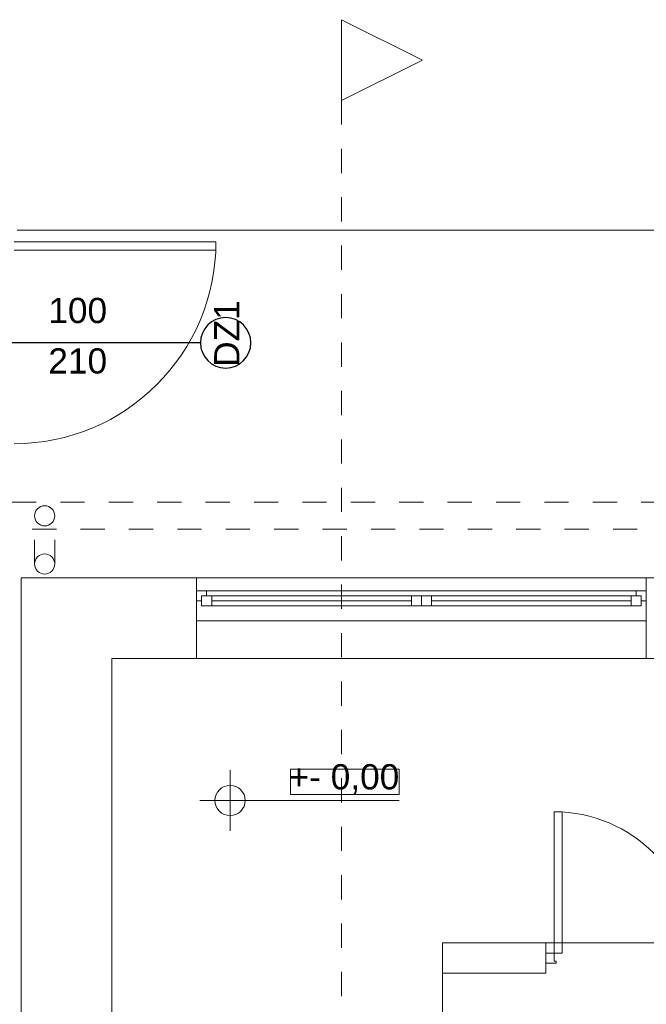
# Model space of a CAD drawing. Header units: millimetres. Extents: x 178516 to 426772, y -178579 to -115871.
# Tile 47 of 256: x 221141 to 224247, y -126374 to -121494. Entities that reach past the tile are written whole.
import ezdxf
from ezdxf.enums import TextEntityAlignment as Align

# ---------------------------------------------------------------- set-up
doc = ezdxf.new("R2010")
doc.units = ezdxf.units.MM
doc.header["$MEASUREMENT"] = 0
doc.linetypes.add('Przerywana', pattern=[240, 120, -120])
doc.layers.get('0').update_dxf_attribs({"color": 252, "lineweight": 5})
for name, color, linetype, lineweight in [('840-G Znaczniki ogólne_Nr_pióra__3', 252, 'Continuous', 5), ('Nowe_220-A Ściany_Nr_pióra__112', 252, 'Continuous', 5), ('Nowe_220-A Ściany_Nr_pióra__41', 252, 'Continuous', 5), ('Nowe_299-A Wymiary Opisy_Nr_pióra__29', 252, 'Continuous', 5), ('Nowe_299-A Wymiary Opisy_Nr_pióra__73', 252, 'Continuous', 5), ('Nowe_Drzwi ARCHICAD_Nr_pióra__63', 252, 'Continuous', 5), ('Nowe_Drzwi ARCHICAD_Nr_pióra__83', 252, 'Continuous', 5), ('Nowe_Nowe_220(1)-A Ściany zewnętrzne_Nr_pióra__103', 252, 'Continuous', 5), ('Nowe_Nowe_220(1)-A Ściany zewnętrzne_Nr_pióra__23', 252, 'Continuous', 5), ('Nowe_Nowe_220(1)-A Ściany zewnętrzne_Nr_pióra__3', 252, 'Continuous', 5), ('Nowe_Nowe_220(1)-A Ściany zewnętrzne_Nr_pióra__57', 252, 'Continuous', 5), ('Nowe_Okna ARCHICADa_Nr_pióra__112', 252, 'Continuous', 5), ('Nowe_Okna ARCHICADa_Nr_pióra__23', 252, 'Continuous', 5), ('Nowe_Okna ARCHICADa_Nr_pióra__3', 252, 'Continuous', 5), ('Nowe_Znaczniki drzwi ARCHICADa', 252, 'Continuous', 5), ('Nowe_Znaczniki drzwi ARCHICADa_Nr_pióra__111', 252, 'Continuous', 5), ('Nowe_Znaczniki drzwi ARCHICADa_Nr_pióra__141', 252, 'Continuous', 5)]:
    doc.layers.add(name, color=color, linetype=linetype, lineweight=lineweight)
doc.styles.add('GENERATED_STYLE_1', font='arial.ttf')
doc.styles.add('GENERATED_STYLE_4', font='arial.ttf')

# ---------------------------------------------------------------- blocks, each defined once
blk = doc.blocks.new('D Marker 11_29')
at = {"layer": 'Nowe_Znaczniki drzwi ARCHICADa_Nr_pióra__111', "color": 7, "linetype": 'Continuous', "lineweight": 25}
blk.add_line((0, 923.3), (0, -173.6), dxfattribs=at)
at = {"layer": 'Nowe_Znaczniki drzwi ARCHICADa_Nr_pióra__141', "color": 7, "linetype": 'Continuous', "lineweight": 25}
for start, end in [(0, 180), (180, 0)]:
    blk.add_arc((0, 1048.3), 125, start, end, dxfattribs=at)
at = {"layer": 'Nowe_Znaczniki drzwi ARCHICADa_Nr_pióra__141', "color": 7, "lineweight": 25, "style": 'GENERATED_STYLE_1'}
for tag, rotation, p in [('AC_HeadDist', 90, (230.4, 209.9)), ('AC_MarkerText_1', 180, (161.7, 1196.6)), ('A', 90, (-19.6, 209.9))]:
    blk.add_attdef(tag, text='', height=125, rotation=rotation, dxfattribs=at).set_placement(p, align=Align.BOTTOM_LEFT)
blk = doc.blocks.new('podkład 20251118')
at = {"color": 252, "lineweight": 5}
for p, q in [((222737, -121493.5), (222737, -121893.5)), ((223137, -121693.5), (222737, -121493.5)), ((222737, -121893.5), (223137, -121693.5)), ((223022.2, -125208.5), (222483.9, -125208.5)), ((222483.9, -125208.5), (222483.9, -125333.5)), ((223022.2, -125333.5), (223022.2, -125208.5)), ((222483.9, -125333.5), (223022.2, -125333.5))]:
    blk.add_line(p, q, dxfattribs=at)
at = {"layer": '840-G Znaczniki ogólne_Nr_pióra__3', "color": 252, "linetype": 'Continuous', "lineweight": 5}
for p, q in [((222737, -121493.5), (222737, -121893.5)), ((223137, -121693.5), (222737, -121493.5)), ((222737, -121893.5), (223137, -121693.5))]:
    blk.add_line(p, q, dxfattribs=at)
at = {"layer": '840-G Znaczniki ogólne_Nr_pióra__3', "color": 252, "linetype": 'Przerywana', "lineweight": 5}
blk.add_line((222737, -121893.5), (222737, -143583.5), dxfattribs=at)
at = {"layer": 'Nowe_220-A Ściany_Nr_pióra__112', "color": 252, "linetype": 'Continuous', "lineweight": 5}
for p, q in [((222017.5, -124373.7), (222017.5, -124323.7)), ((222017.5, -124473.7), (222017.5, -124373.7))]:
    blk.add_line(p, q, dxfattribs=at)
at = {"layer": 'Nowe_220-A Ściany_Nr_pióra__41', "color": 252, "linetype": 'Continuous', "lineweight": 5}
for p, q in [((223750, -126069.5), (223237.5, -126069.5)), ((223237.5, -126069.5), (223237.5, -126219.5)), ((223750, -126069.5), (223750, -126119.5)), ((223750, -126119.5), (223750, -126169.5)), ((223750, -126169.5), (223750, -126219.5)), ((223237.5, -126219.5), (223750, -126219.5))]:
    blk.add_line(p, q, dxfattribs=at)
at = {"layer": 'Nowe_299-A Wymiary Opisy_Nr_pióra__73', "color": 252, "linetype": 'Continuous', "lineweight": 5}
for p, q in [((222183.9, -125513.5), (222183.9, -125213.5)), ((222033.9, -125363.5), (222333.9, -125363.5)), ((222333.9, -125363.5), (223022.2, -125363.5))]:
    blk.add_line(p, q, dxfattribs=at)
blk.add_circle((222183.9, -125363.5), 75, dxfattribs=at)
at = {"layer": 'Nowe_Drzwi ARCHICAD_Nr_pióra__63', "color": 252, "linetype": 'Continuous', "lineweight": 5}
for p, q in [((221113.6, -122595.1), (222113.6, -122595.1)), ((222113.6, -122635.1), (221113.6, -122635.1)), ((222113.6, -122595.1), (222113.6, -122635.1))]:
    blk.add_line(p, q, dxfattribs=at)
at = {"layer": 'Nowe_Drzwi ARCHICAD_Nr_pióra__63', "color": 252, "linetype": 'Continuous', "lineweight": 5, "extrusion": (0, 0, -1)}
blk.add_ellipse((221113.6, -122595.1), major_axis=(707.1, 707.1), ratio=1, start_param=0.785398, end_param=2.356194, dxfattribs=at)
at = {"layer": 'Nowe_Drzwi ARCHICAD_Nr_pióra__83', "color": 252, "linetype": 'Continuous', "lineweight": 5}
for p, q in [((223790, -125419.5), (223830, -125419.5)), ((223790, -126119.5), (223790, -125419.5)), ((223830, -125419.5), (223830, -126119.5)), ((223750, -126169.5), (223750, -126119.5)), ((223750, -126119.5), (223790, -126119.5)), ((223750, -126119.5), (223750, -126169.5)), ((223790, -126119.5), (223790, -126159.5)), ((223830, -126119.5), (223790, -126119.5)), ((223790, -126169.5), (223750, -126169.5)), ((223790, -126159.5), (223800, -126159.5)), ((223800, -126169.5), (223790, -126169.5)), ((223800, -126159.5), (223800, -126169.5))]:
    blk.add_line(p, q, dxfattribs=at)
at = {"layer": 'Nowe_Drzwi ARCHICAD_Nr_pióra__83', "color": 252, "linetype": 'Continuous', "lineweight": 5, "extrusion": (0, 0, -1)}
blk.add_ellipse((223790, -126119.5), major_axis=(495, 495), ratio=1, start_param=-0.785398, end_param=0.785398, dxfattribs=at)
at = {"layer": 'Nowe_Nowe_220(1)-A Ściany zewnętrzne_Nr_pióra__103', "color": 252, "linetype": 'Przerywana', "lineweight": 5}
for p, q in [((220862.5, -123884.5), (225472.5, -123884.5)), ((220962.5, -124018.1), (225372.5, -124018.1))]:
    blk.add_line(p, q, dxfattribs=at)
at = {"layer": 'Nowe_Nowe_220(1)-A Ściany zewnętrzne_Nr_pióra__23', "color": 252, "linetype": 'Continuous', "lineweight": 5}
blk.add_line((221127.5, -122536.9), (229197.5, -122536.9), dxfattribs=at)
at = {"layer": 'Nowe_Nowe_220(1)-A Ściany zewnętrzne_Nr_pióra__3', "color": 252, "linetype": 'Przerywana', "lineweight": 5}
for p, q in [((221214.5, -124191.3), (221214.5, -123952.7)), ((221314.5, -124191.3), (221314.5, -123952.7))]:
    blk.add_line(p, q, dxfattribs=at)
at = {"layer": 'Nowe_Nowe_220(1)-A Ściany zewnętrzne_Nr_pióra__3', "color": 252, "linetype": 'Continuous', "lineweight": 5}
for centre in [(221264.5, -123952.7), (221264.5, -124191.3)]:
    blk.add_circle(centre, 50, dxfattribs=at)
at = {"layer": 'Nowe_Nowe_220(1)-A Ściany zewnętrzne_Nr_pióra__57', "color": 252, "linetype": 'Continuous', "lineweight": 5}
for p, q in [((221147.5, -124259.5), (221147.5, -126438.4)), ((221147.5, -124259.5), (225147.5, -124259.5)), ((222017.5, -124259.5), (222017.5, -124659.5)), ((224247.5, -124259.5), (224247.5, -124659.5)), ((221597.5, -124659.5), (221597.5, -129989.5)), ((221597.5, -124659.5), (224717.5, -124659.5)), ((223237.5, -126069.5), (224737.5, -126069.5)), ((223237.5, -126069.5), (223237.5, -128619.5))]:
    blk.add_line(p, q, dxfattribs=at)
at = {"layer": 'Nowe_Okna ARCHICADa_Nr_pióra__112', "color": 252, "linetype": 'Continuous', "lineweight": 5}
for p, q in [((222017.5, -124373.7), (222017.5, -124323.7)), ((222017.5, -124373.7), (222017.5, -124323.7)), ((224247.5, -124373.7), (224247.5, -124323.7)), ((224247.5, -124373.7), (224247.5, -124323.7)), ((222017.5, -124473.7), (222017.5, -124373.7)), ((224247.5, -124473.7), (224247.5, -124373.7))]:
    blk.add_line(p, q, dxfattribs=at)
at = {"layer": 'Nowe_Okna ARCHICADa_Nr_pióra__23', "color": 252, "linetype": 'Continuous', "lineweight": 5}
for p, q in [((222067.5, -124323.7), (222017.5, -124323.7)), ((222067.5, -124348.7), (222067.5, -124323.7)), ((224247.5, -124323.7), (224197.5, -124323.7)), ((224197.5, -124323.7), (224197.5, -124348.7)), ((222017.5, -124373.7), (222042.5, -124373.7)), ((222042.5, -124373.7), (222042.5, -124348.7)), ((222042.5, -124348.7), (222067.5, -124348.7)), ((222092.5, -124348.7), (222042.5, -124348.7)), ((222042.5, -124348.7), (222042.5, -124398.7)), ((222092.5, -124398.7), (222092.5, -124348.7)), ((223082.5, -124348.7), (222092.5, -124348.7)), ((222092.5, -124373.7), (223082.5, -124373.7)), ((223132.5, -124348.7), (223082.5, -124348.7)), ((223082.5, -124348.7), (223082.5, -124398.7)), ((223132.5, -124398.7), (223132.5, -124348.7)), ((223182.5, -124348.7), (223132.5, -124348.7)), ((223132.5, -124348.7), (223132.5, -124398.7)), ((223182.5, -124398.7), (223182.5, -124348.7)), ((224172.5, -124348.7), (223182.5, -124348.7)), ((223182.5, -124373.7), (224172.5, -124373.7)), ((224222.5, -124348.7), (224172.5, -124348.7)), ((224172.5, -124348.7), (224172.5, -124398.7)), ((224197.5, -124348.7), (224222.5, -124348.7)), ((224222.5, -124348.7), (224222.5, -124373.7)), ((224222.5, -124398.7), (224222.5, -124348.7)), ((224222.5, -124373.7), (224247.5, -124373.7)), ((222042.5, -124398.7), (222092.5, -124398.7)), ((222092.5, -124398.7), (223082.5, -124398.7)), ((223082.5, -124398.7), (223132.5, -124398.7)), ((223132.5, -124398.7), (223182.5, -124398.7)), ((223182.5, -124398.7), (224172.5, -124398.7)), ((224172.5, -124398.7), (224222.5, -124398.7))]:
    blk.add_line(p, q, dxfattribs=at)
at = {"layer": 'Nowe_Okna ARCHICADa_Nr_pióra__3', "color": 252, "linetype": 'Continuous', "lineweight": 5}
for p, q in [((222017.5, -124323.7), (224247.5, -124323.7)), ((223132.5, -124323.7), (222067.5, -124323.7)), ((224197.5, -124323.7), (223132.5, -124323.7)), ((222092.5, -124398.7), (223082.5, -124398.7)), ((223182.5, -124398.7), (224172.5, -124398.7)), ((222017.5, -124473.7), (224247.5, -124473.7))]:
    blk.add_line(p, q, dxfattribs=at)
at = {"layer": 'Nowe_Znaczniki drzwi ARCHICADa', "color": 7, "linetype": 'Continuous', "lineweight": 25}
ref = blk.add_blockref('D Marker 11_29', (221113.6, -123095.1), dxfattribs=dict(at, rotation=270))
ref.add_attrib('A', '100', dxfattribs={"layer": 'Nowe_Znaczniki drzwi ARCHICADa_Nr_pióra__141', "color": 7, "lineweight": 25, "height": 125, "rotation": 360, "style": 'GENERATED_STYLE_1'}).set_placement((221282.7, -123034.7), align=Align.BOTTOM_LEFT)
ref.add_attrib('AC_HeadDist', '210', dxfattribs={"layer": 'Nowe_Znaczniki drzwi ARCHICADa_Nr_pióra__141', "color": 7, "lineweight": 25, "height": 125, "rotation": 360, "style": 'GENERATED_STYLE_1'}).set_placement((221282.7, -123284.7), align=Align.BOTTOM_LEFT)
ref.add_attrib('AC_MarkerText_1', 'DZ1', dxfattribs={"layer": 'Nowe_Znaczniki drzwi ARCHICADa_Nr_pióra__141', "color": 7, "lineweight": 25, "height": 125, "rotation": 90, "style": 'GENERATED_STYLE_1'}).set_placement((222267.3, -123214), align=Align.BOTTOM_LEFT)
at = {"layer": 'Nowe_299-A Wymiary Opisy_Nr_pióra__29', "color": 252, "lineweight": 5, "style": 'GENERATED_STYLE_4'}
blk.add_text('+- 0,00', height=125, dxfattribs=at).set_placement((222474.2, -125308.5))

msp = doc.modelspace()

# ---------------------------------------------------------------- block references
msp.add_blockref('podkład 20251118', (0, 0))

doc.saveas('drawing.dxf')
